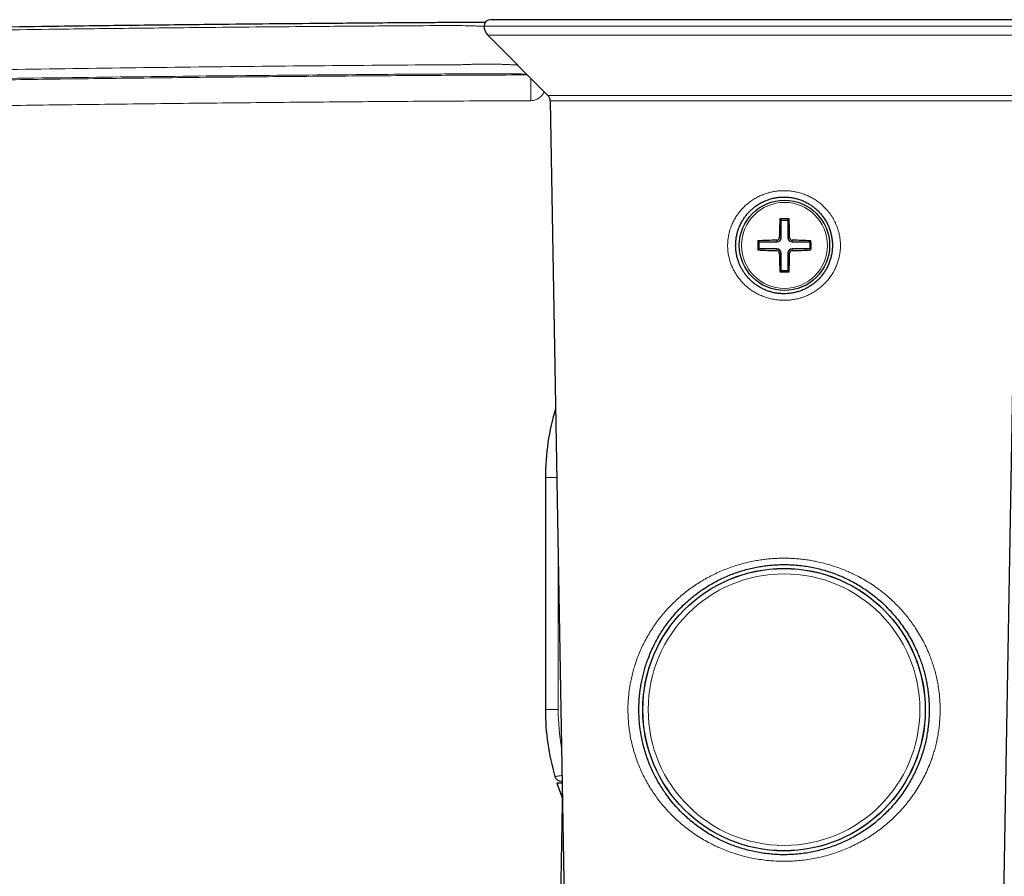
# Model space of a CAD drawing. Header units: millimetres. Extents: x 8 to 1465, y 12 to 1156.
# Tile 9 of 166: x 566 to 642, y 97 to 163. Entities that reach past the tile are written whole.
import ezdxf

# ---------------------------------------------------------------- set-up
doc = ezdxf.new("R2010")
doc.units = ezdxf.units.MM

msp = doc.modelspace()

# ---------------------------------------------------------------- linework, layer by layer
at = {"color": 252, "linetype": 'Continuous', "lineweight": 0}
for p, q in [((625.305, 162.785), (602.055, 162.785)), ((648.555, 162.785), (625.305, 162.785)), ((625.305, 162.077), (602.348, 162.077)), ((648.262, 162.077), (625.305, 162.077)), ((625.305, 157.418), (607.008, 157.418)), ((643.602, 157.418), (625.305, 157.418)), ((625.305, 157.004), (607.183, 157.004)), ((643.427, 157.004), (625.305, 157.004)), ((624.739, 146.048), (624.739, 146.182)), ((625.073, 146.382), (624.939, 146.382)), ((625.605, 146.382), (625.739, 146.382)), ((625.939, 146.048), (625.939, 146.182)), ((624.739, 145.516), (624.739, 145.382)), ((625.073, 145.182), (624.939, 145.182)), ((625.605, 145.182), (625.739, 145.182)), ((625.939, 145.516), (625.939, 145.382)), ((606.805, 127.785), (607.693, 127.785)), ((607.805, 109.785), (607.805, 121.385)), ((606.805, 109.785), (607.805, 109.785))]:
    msp.add_line(p, q, dxfattribs=at)
at = {"color": 7, "linetype": 'Continuous', "lineweight": 30}
for p, q in [((625.305, 163.285), (602.555, 163.285)), ((648.055, 163.285), (625.305, 163.285)), ((602.348, 162.077), (607.008, 157.418)), ((607.183, 157.004), (608.288, 93.738)), ((642.322, 93.738), (643.427, 157.004)), ((625.073, 147.748), (624.985, 147.837)), ((625.073, 146.382), (625.073, 147.748)), ((625.073, 147.748), (625.605, 147.748)), ((625.605, 147.748), (625.694, 147.837)), ((625.605, 147.748), (625.605, 146.382)), ((623.373, 146.048), (623.285, 146.137)), ((623.373, 146.048), (624.739, 146.048)), ((623.373, 145.516), (623.373, 146.048)), ((625.939, 146.048), (627.305, 146.048)), ((627.305, 146.048), (627.394, 146.137)), ((627.305, 146.048), (627.305, 145.516)), ((623.373, 145.516), (623.285, 145.428)), ((624.739, 145.516), (623.373, 145.516)), ((625.073, 143.816), (625.073, 145.182)), ((625.605, 145.182), (625.605, 143.816)), ((627.305, 145.516), (625.939, 145.516)), ((627.305, 145.516), (627.394, 145.428)), ((625.073, 143.816), (624.985, 143.728)), ((625.605, 143.816), (625.073, 143.816)), ((625.605, 143.816), (625.694, 143.728)), ((606.805, 127.785), (606.805, 109.785))]:
    msp.add_line(p, q, dxfattribs=at)
for centre, radius in [((625.339, 145.782), 3.5), ((625.305, 109.785), 10.95), ((625.305, 109.785), 10.945)]:
    msp.add_circle(centre, radius, dxfattribs=at)
at = {"color": 252, "linetype": 'Continuous', "lineweight": 0}
for centre, radius in [((625.339, 145.782), 3.333), ((625.305, 109.785), 10.945), ((625.305, 109.785), 10.94), ((625.305, 109.785), 10.527)]:
    msp.add_circle(centre, radius, dxfattribs=at)
at = {"color": 7, "linetype": 'Continuous', "lineweight": 30}
for centre, radius, start, end in [((602.555, 162.785), 0.5, 90, 180), ((603.055, 162.785), 1, 180, 225), ((606.583, 156.993), 0.6, 1, 45), ((662.784, 145.925), 37.847, 177.1044, 179.30745), ((625.339, 106.68), 41.158, 89.50658, 90.49342), ((587.895, 145.925), 37.847, 0.69255, 2.8956), ((664.441, 145.782), 41.158, 179.50658, 180.49342), ((625.197, 108.338), 37.847, 90.69255, 92.8956), ((624.739, 146.382), 0.334, 270, 0), ((625.939, 146.382), 0.334, 180, 270), ((625.482, 108.338), 37.847, 87.1044, 89.30745), ((586.237, 145.782), 41.158, 359.50658, 0.49342), ((625.197, 183.227), 37.847, 267.1044, 269.30745), ((624.739, 145.182), 0.334, 0, 90), ((662.784, 145.64), 37.847, 180.69255, 182.8956), ((625.939, 145.182), 0.334, 90, 180), ((587.895, 145.64), 37.847, 357.1044, 359.30745), ((625.482, 183.227), 37.847, 270.69255, 272.8956), ((625.339, 184.885), 41.158, 269.50658, 270.49342), ((625.305, 127.785), 18.5, 163.14564, 180), ((625.305, 109.785), 18.5, 180, 196.27767), ((608.026, 104.739), 0.5, 196.27767, 270), ((625.305, 109.785), 18.5, 197.92985, 201.66541)]:
    msp.add_arc(centre, radius, start, end, dxfattribs=at)
at = {"color": 252, "linetype": 'Continuous', "lineweight": 0}
msp.add_arc((625.305, 109.785), 17.5, 180, 189.78115, dxfattribs=at)
for points, knots in [([(521.979, 161.676), (522.191, 161.685), (522.615, 161.702), (523.463, 161.721), (525.786, 161.775), (531.27, 161.9), (539.705, 162.077), (549.541, 162.259), (559.093, 162.414), (567.334, 162.53), (574.552, 162.619), (581.442, 162.693), (588.112, 162.754), (593.95, 162.799), (597.289, 162.818), (599.042, 162.83), (599.822, 162.832), (600.472, 162.821), (600.927, 162.807), (601.186, 162.799), (601.386, 162.795), (601.59, 162.794), (601.797, 162.793), (601.954, 162.792), (602.041, 162.791), (602.059, 162.791)], [0, 0, 0, 0, 0.00794, 0.015882, 0.031765, 0.094964, 0.221356, 0.34775, 0.463438, 0.579128, 0.656457, 0.733786, 0.837167, 0.906274, 0.952469, 0.962202, 0.971935, 0.981673, 0.986544, 0.988981, 0.991418, 0.994033, 0.996648, 0.999284, 1, 1, 1, 1]), ([(604.659, 159.766), (604.623, 159.769), (604.537, 159.774), (604.391, 159.782), (604.223, 159.79), (604.047, 159.799), (603.865, 159.806), (603.675, 159.814), (603.482, 159.82), (603.26, 159.827), (603.009, 159.833), (602.713, 159.841), (602.401, 159.846), (602.09, 159.847), (601.805, 159.845), (601.549, 159.841), (601.259, 159.834), (600.921, 159.817), (600.506, 159.797), (600.063, 159.794), (599.48, 159.792), (597.652, 159.779), (592.727, 159.745), (584.816, 159.673), (575.056, 159.562), (565.296, 159.428), (555.313, 159.267), (545.108, 159.078), (536.471, 158.896), (530.465, 158.759), (527.093, 158.677), (524.985, 158.627), (523.3, 158.583), (522.457, 158.565), (522.036, 158.556)], [0, 0, 0, 0, 0.001924, 0.004659, 0.00742, 0.010182, 0.012971, 0.015761, 0.018565, 0.021269, 0.025015, 0.028762, 0.0329, 0.037037, 0.040512, 0.043486, 0.04646, 0.051123, 0.055787, 0.061444, 0.067103, 0.076796, 0.12742, 0.244813, 0.362207, 0.479603, 0.596999, 0.722432, 0.847865, 0.908732, 0.939165, 0.969599, 0.984799, 1, 1, 1, 1]), ([(522.041, 157.893), (522.884, 157.913), (524.57, 157.954), (527.1, 158.013), (530.473, 158.091), (536.478, 158.223), (545.115, 158.398), (555.32, 158.579), (565.302, 158.733), (575.062, 158.86), (584.823, 158.965), (592.732, 159.032), (597.867, 159.067), (599.868, 159.079), (600.588, 159.083), (600.949, 159.085), (601.31, 159.087), (601.68, 159.088), (602.042, 159.089), (602.392, 159.089), (602.69, 159.089), (602.95, 159.089), (603.215, 159.088), (603.508, 159.088), (603.823, 159.086), (604.119, 159.084), (604.387, 159.082), (604.626, 159.079), (604.837, 159.076), (605.023, 159.072), (605.177, 159.068), (605.291, 159.065), (605.342, 159.063), (605.364, 159.062)], [0, 0, 0, 0, 0.029716, 0.059431, 0.089147, 0.148579, 0.271036, 0.393494, 0.508114, 0.622734, 0.737357, 0.85198, 0.901352, 0.918259, 0.922485, 0.926714, 0.930979, 0.935267, 0.939974, 0.944153, 0.948332, 0.95137, 0.954408, 0.959115, 0.963857, 0.968706, 0.97359, 0.97824, 0.98292, 0.987688, 0.992485, 0.996875, 1, 1, 1, 1]), ([(605.422, 159.003), (603.193, 158.992), (598.647, 158.969), (591.784, 158.92), (584.835, 158.86), (577.886, 158.788), (570.937, 158.705), (563.987, 158.61), (557.038, 158.505), (550.089, 158.388), (543.14, 158.259), (536.192, 158.119), (529.244, 157.969), (524.612, 157.859), (522.297, 157.804)], [0, 0, 0, 0, 0.080433, 0.164017, 0.2476, 0.331189, 0.414777, 0.498365, 0.581969, 0.665572, 0.749175, 0.832783, 0.916392, 1, 1, 1, 1]), ([(605.682, 157.005), (605.681, 157.135), (605.68, 157.395), (605.679, 157.769), (605.679, 158.116), (605.679, 158.417), (605.679, 158.632), (605.679, 158.718), (605.68, 158.746)], [0, 0, 0, 0, 0.183054, 0.366108, 0.549162, 0.732217, 0.915271, 1, 1, 1, 1]), ([(605.682, 157.005), (605.755, 157.01), (605.901, 157.02), (606.087, 157.084), (606.24, 157.164), (606.366, 157.253), (606.497, 157.37), (606.626, 157.515), (606.697, 157.634), (606.732, 157.693)], [0, 0, 0, 0, 0.16699, 0.331971, 0.44433, 0.560748, 0.682945, 0.84422, 1, 1, 1, 1]), ([(522.287, 155.805), (524.602, 155.86), (529.232, 155.969), (536.179, 156.12), (543.126, 156.26), (550.074, 156.388), (557.023, 156.505), (563.972, 156.611), (570.923, 156.705), (577.874, 156.788), (584.825, 156.86), (591.777, 156.92), (598.729, 156.97), (603.364, 156.993), (605.682, 157.005)], [0, 0, 0, 0, 0.083321, 0.166642, 0.249963, 0.333289, 0.416615, 0.499941, 0.583281, 0.666622, 0.749963, 0.833308, 0.916654, 1, 1, 1, 1]), ([(628.397, 142.771), (628.313, 142.693), (628.143, 142.535), (627.864, 142.324), (627.569, 142.134), (627.275, 141.977), (626.986, 141.849), (626.709, 141.747), (626.428, 141.665), (626.139, 141.6), (625.823, 141.552), (625.482, 141.524), (625.119, 141.525), (624.755, 141.554), (624.396, 141.614), (624.047, 141.701), (623.71, 141.814), (623.379, 141.955), (623.062, 142.122), (622.759, 142.315), (622.474, 142.53), (622.205, 142.771), (621.983, 143.007), (621.789, 143.244), (621.623, 143.477), (621.465, 143.735), (621.327, 144.003), (621.205, 144.288), (621.104, 144.583), (621.026, 144.885), (620.975, 145.166), (620.945, 145.432), (620.93, 145.713), (620.936, 146.029), (620.972, 146.377), (621.038, 146.721), (621.12, 147.016), (621.207, 147.262), (621.307, 147.503), (621.443, 147.777), (621.61, 148.053), (621.787, 148.305), (621.974, 148.533), (622.186, 148.759), (622.416, 148.97), (622.672, 149.174), (622.956, 149.366), (623.269, 149.542), (623.598, 149.694), (623.905, 149.806), (624.2, 149.891), (624.481, 149.953), (624.782, 149.999), (625.083, 150.024), (625.402, 150.029), (625.738, 150.01), (626.091, 149.961), (626.443, 149.884), (626.785, 149.78), (627.116, 149.649), (627.433, 149.494), (627.739, 149.312), (628.024, 149.11), (628.279, 148.896), (628.504, 148.678), (628.694, 148.465), (628.86, 148.254), (629.004, 148.046), (629.137, 147.827), (629.254, 147.604), (629.356, 147.381), (629.441, 147.16), (629.513, 146.937), (629.58, 146.681), (629.634, 146.398), (629.669, 146.089), (629.68, 145.805), (629.673, 145.539), (629.648, 145.259), (629.598, 144.947), (629.514, 144.608), (629.401, 144.276), (629.259, 143.951), (629.088, 143.635), (628.886, 143.33), (628.658, 143.038), (628.484, 142.86), (628.397, 142.771)], [0, 0, 0, 0, 0.012779, 0.025742, 0.038727, 0.05169, 0.062658, 0.073627, 0.084336, 0.095046, 0.106308, 0.119558, 0.132809, 0.146243, 0.159867, 0.172879, 0.185975, 0.199203, 0.212609, 0.225726, 0.238929, 0.252268, 0.265792, 0.274888, 0.286168, 0.297448, 0.308479, 0.319511, 0.331725, 0.342848, 0.35397, 0.363167, 0.372363, 0.385062, 0.397978, 0.410918, 0.423835, 0.431822, 0.439809, 0.452787, 0.465766, 0.475617, 0.487045, 0.498576, 0.510107, 0.521742, 0.534964, 0.548185, 0.561587, 0.575175, 0.584287, 0.595582, 0.606877, 0.617914, 0.628951, 0.641962, 0.65506, 0.668258, 0.681661, 0.694615, 0.707652, 0.720785, 0.734115, 0.746493, 0.75775, 0.769006, 0.778295, 0.787585, 0.797153, 0.806721, 0.815574, 0.824428, 0.832964, 0.8415, 0.853668, 0.86475, 0.875833, 0.884995, 0.894158, 0.906846, 0.919747, 0.932672, 0.945574, 0.958937, 0.972439, 0.986148, 1, 1, 1, 1]), ([(634.12, 101.725), (633.991, 101.595), (633.733, 101.336), (633.328, 100.973), (632.909, 100.629), (632.478, 100.307), (632.027, 100), (631.559, 99.711), (631.072, 99.441), (630.568, 99.19), (630.046, 98.96), (629.514, 98.755), (628.974, 98.574), (628.428, 98.419), (627.87, 98.288), (627.302, 98.182), (626.724, 98.102), (626.144, 98.049), (625.564, 98.024), (624.984, 98.026), (624.403, 98.054), (623.822, 98.11), (623.243, 98.193), (622.725, 98.292), (622.269, 98.399), (621.825, 98.518), (621.344, 98.669), (620.828, 98.855), (620.365, 99.046), (619.952, 99.235), (619.533, 99.444), (619.072, 99.698), (618.576, 100.003), (618.098, 100.33), (617.636, 100.68), (617.191, 101.051), (616.784, 101.426), (616.415, 101.797), (616.081, 102.164), (615.76, 102.546), (615.455, 102.943), (615.165, 103.355), (614.891, 103.783), (614.634, 104.226), (614.394, 104.684), (614.173, 105.157), (613.973, 105.643), (613.792, 106.145), (613.633, 106.661), (613.496, 107.191), (613.387, 107.721), (613.303, 108.249), (613.245, 108.774), (613.211, 109.305), (613.201, 109.842), (613.217, 110.381), (613.248, 110.784), (613.285, 111.124), (613.321, 111.403), (613.383, 111.791), (613.466, 112.213), (613.575, 112.669), (613.692, 113.079), (613.81, 113.447), (613.948, 113.833), (614.122, 114.269), (614.34, 114.75), (614.58, 115.22), (614.84, 115.678), (615.121, 116.126), (615.423, 116.56), (615.744, 116.981), (616.076, 117.378), (616.416, 117.75), (616.762, 118.1), (617.125, 118.437), (617.504, 118.76), (617.9, 119.071), (618.311, 119.367), (618.739, 119.648), (619.179, 119.912), (619.632, 120.157), (620.095, 120.384), (620.574, 120.594), (621.066, 120.785), (621.573, 120.957), (622.093, 121.108), (622.625, 121.238), (623.119, 121.336), (623.573, 121.407), (623.981, 121.458), (624.393, 121.495), (624.808, 121.518), (625.224, 121.528), (625.644, 121.524), (626.065, 121.505), (626.488, 121.472), (626.905, 121.425), (627.316, 121.365), (627.766, 121.283), (628.258, 121.174), (628.788, 121.032), (629.266, 120.881), (629.694, 120.727), (630.078, 120.575), (630.461, 120.408), (630.883, 120.206), (631.337, 119.966), (631.817, 119.683), (632.244, 119.404), (632.62, 119.137), (632.965, 118.873), (633.315, 118.585), (633.666, 118.271), (634.006, 117.943), (634.332, 117.602), (634.646, 117.247), (634.946, 116.879), (635.232, 116.497), (635.525, 116.07), (635.82, 115.596), (636.111, 115.069), (636.377, 114.524), (636.59, 114.021), (636.759, 113.567), (636.891, 113.167), (637.015, 112.743), (637.126, 112.294), (637.223, 111.819), (637.301, 111.334), (637.358, 110.842), (637.394, 110.342), (637.408, 109.842), (637.4, 109.343), (637.371, 108.848), (637.32, 108.353), (637.247, 107.86), (637.153, 107.37), (637.046, 106.919), (636.93, 106.505), (636.81, 106.127), (636.656, 105.693), (636.46, 105.208), (636.212, 104.674), (635.938, 104.155), (635.633, 103.642), (635.298, 103.138), (634.931, 102.647), (634.541, 102.173), (634.26, 101.874), (634.12, 101.725)], [0, 0, 0, 0, 0.007567, 0.015135, 0.022471, 0.02985, 0.037229, 0.044693, 0.052157, 0.059711, 0.067265, 0.074872, 0.082267, 0.089667, 0.097062, 0.104564, 0.112071, 0.119573, 0.126987, 0.134407, 0.141821, 0.149351, 0.156888, 0.164418, 0.169777, 0.175135, 0.182347, 0.189563, 0.196775, 0.202234, 0.207692, 0.215561, 0.22343, 0.231317, 0.239203, 0.247197, 0.255191, 0.262027, 0.268893, 0.275759, 0.282685, 0.289611, 0.296599, 0.303586, 0.31061, 0.317664, 0.324722, 0.331775, 0.338929, 0.346088, 0.35324, 0.360018, 0.366803, 0.37358, 0.380495, 0.387417, 0.394333, 0.396092, 0.400669, 0.405246, 0.411408, 0.417575, 0.423738, 0.428402, 0.433065, 0.440233, 0.447446, 0.454659, 0.461951, 0.469243, 0.476611, 0.483978, 0.491386, 0.498201, 0.505047, 0.511892, 0.518796, 0.5257, 0.532665, 0.539629, 0.546629, 0.553505, 0.560425, 0.567345, 0.574351, 0.581358, 0.588456, 0.595554, 0.602705, 0.608002, 0.6133, 0.618596, 0.623931, 0.629269, 0.634604, 0.640043, 0.645484, 0.650924, 0.656227, 0.66153, 0.668671, 0.675817, 0.682959, 0.688369, 0.693779, 0.699391, 0.705003, 0.712549, 0.720099, 0.727646, 0.733352, 0.739059, 0.745565, 0.752099, 0.758632, 0.765214, 0.771796, 0.778427, 0.785057, 0.791715, 0.799991, 0.808266, 0.816571, 0.824876, 0.830506, 0.836138, 0.841767, 0.848112, 0.85446, 0.860804, 0.867246, 0.873693, 0.880135, 0.886488, 0.892847, 0.899201, 0.905662, 0.912129, 0.918591, 0.923823, 0.929057, 0.93429, 0.942183, 0.950078, 0.958101, 0.966124, 0.97456, 0.983029, 0.991498, 1, 1, 1, 1]), ([(608.097, 104.675), (608.059, 104.67), (607.975, 104.658), (607.858, 104.642), (607.749, 104.627), (607.66, 104.615), (607.596, 104.606), (607.554, 104.6), (607.549, 104.599), (607.547, 104.599)], [0, 0, 0, 0, 0.114675, 0.260661, 0.410562, 0.555467, 0.704283, 0.850118, 1, 1, 1, 1])]:
    msp.add_open_spline(points, degree=3, knots=knots, dxfattribs=at)
at = {"color": 7, "linetype": 'Continuous', "lineweight": 30}
for points, knots in [([(602.153, 163.074), (602.139, 163.073), (602.03, 163.073), (601.838, 163.073), (601.578, 163.072), (601.287, 163.071), (600.949, 163.069), (600.438, 163.066), (599.798, 163.063), (599.029, 163.058), (597.282, 163.047), (593.947, 163.024), (588.107, 162.978), (581.437, 162.914), (574.547, 162.837), (567.328, 162.745), (559.086, 162.625), (549.533, 162.464), (539.696, 162.277), (531.261, 162.096), (525.778, 161.968), (523.458, 161.913), (522.614, 161.892), (522.192, 161.882), (521.981, 161.877)], [0, 0, 0, 0, 0.000543, 0.004276, 0.007357, 0.010449, 0.01523, 0.020014, 0.029591, 0.039185, 0.04878, 0.094925, 0.163953, 0.267216, 0.344456, 0.421697, 0.537253, 0.652809, 0.779056, 0.905304, 0.968428, 0.984214, 0.992106, 1, 1, 1, 1]), ([(627.957, 143.133), (627.969, 143.146), (628.054, 143.231), (628.202, 143.397), (628.389, 143.643), (628.556, 143.906), (628.682, 144.148), (628.775, 144.359), (628.856, 144.571), (628.935, 144.826), (628.996, 145.102), (629.037, 145.382), (629.057, 145.668), (629.054, 145.982), (629.024, 146.297), (628.968, 146.61), (628.884, 146.917), (628.776, 147.217), (628.64, 147.509), (628.481, 147.786), (628.302, 148.045), (628.104, 148.287), (627.884, 148.513), (627.648, 148.718), (627.399, 148.9), (627.14, 149.06), (626.865, 149.199), (626.581, 149.315), (626.288, 149.408), (625.99, 149.476), (625.684, 149.52), (625.374, 149.538), (625.062, 149.531), (624.752, 149.498), (624.442, 149.439), (624.139, 149.353), (623.847, 149.244), (623.566, 149.112), (623.295, 148.955), (623.049, 148.785), (622.828, 148.605), (622.632, 148.419), (622.449, 148.22), (622.274, 147.999), (622.11, 147.755), (621.96, 147.489), (621.831, 147.209), (621.727, 146.92), (621.646, 146.623), (621.589, 146.322), (621.558, 146.013), (621.551, 145.702), (621.572, 145.388), (621.618, 145.077), (621.691, 144.768), (621.782, 144.49), (621.883, 144.245), (621.987, 144.032), (622.112, 143.813), (622.26, 143.59), (622.438, 143.361), (622.641, 143.14), (622.868, 142.929), (623.114, 142.735), (623.375, 142.564), (623.647, 142.416), (623.926, 142.293), (624.219, 142.191), (624.519, 142.113), (624.825, 142.061), (625.135, 142.034), (625.449, 142.033), (625.764, 142.058), (626.075, 142.11), (626.383, 142.188), (626.685, 142.293), (626.939, 142.406), (627.145, 142.515), (627.339, 142.631), (627.557, 142.781), (627.774, 142.957), (627.902, 143.08), (627.957, 143.133)], [0, 0, 0, 0, 0.0022911, 0.0153022, 0.0283998, 0.0416322, 0.0550506, 0.0630174, 0.0709843, 0.0839278, 0.0968711, 0.1066983, 0.1198826, 0.1330669, 0.1464537, 0.1600493, 0.1734088, 0.1868677, 0.2006349, 0.2145065, 0.2277247, 0.240943, 0.2544832, 0.268119, 0.2809849, 0.2939835, 0.3069818, 0.3202322, 0.3330611, 0.3460321, 0.3590028, 0.3722428, 0.3853026, 0.39846, 0.4117677, 0.4252803, 0.4384015, 0.4515231, 0.4648312, 0.4783299, 0.4897761, 0.5013243, 0.5128725, 0.5245247, 0.5374216, 0.5504515, 0.5634812, 0.5767631, 0.5896243, 0.6026277, 0.6156308, 0.6289037, 0.6421234, 0.6553433, 0.6687663, 0.6823983, 0.6923743, 0.7024532, 0.7125323, 0.7245092, 0.7364862, 0.7496223, 0.7627584, 0.7760741, 0.7895762, 0.8024583, 0.8154771, 0.8284957, 0.8417736, 0.8547745, 0.8678692, 0.8811101, 0.8945515, 0.9078371, 0.9211228, 0.9347654, 0.9485127, 0.9564617, 0.9644108, 0.9773128, 0.9902149, 1, 1, 1, 1]), ([(624.739, 146.182), (624.762, 146.185), (624.807, 146.19), (624.866, 146.225), (624.911, 146.276), (624.935, 146.331), (624.938, 146.368), (624.939, 146.382)], [0, 0, 0, 0, 0.21662, 0.433363, 0.64714, 0.85983, 1, 1, 1, 1]), ([(625.739, 146.382), (625.742, 146.36), (625.747, 146.315), (625.782, 146.255), (625.833, 146.21), (625.888, 146.186), (625.925, 146.183), (625.939, 146.182)], [0, 0, 0, 0, 0.21662, 0.433363, 0.64714, 0.85983, 1, 1, 1, 1]), ([(624.939, 145.182), (624.937, 145.205), (624.932, 145.25), (624.897, 145.31), (624.846, 145.355), (624.79, 145.378), (624.754, 145.381), (624.739, 145.382)], [0, 0, 0, 0, 0.21662, 0.433363, 0.64714, 0.85983, 1, 1, 1, 1]), ([(625.939, 145.382), (625.917, 145.38), (625.872, 145.375), (625.812, 145.34), (625.767, 145.289), (625.743, 145.233), (625.74, 145.197), (625.739, 145.182)], [0, 0, 0, 0, 0.21662, 0.433363, 0.64714, 0.85983, 1, 1, 1, 1]), ([(633.499, 102.076), (633.629, 102.219), (633.89, 102.505), (634.253, 102.958), (634.594, 103.429), (634.899, 103.901), (635.171, 104.37), (635.412, 104.834), (635.634, 105.316), (635.836, 105.816), (636.017, 106.333), (636.137, 106.738), (636.236, 107.12), (636.319, 107.477), (636.406, 107.942), (636.474, 108.414), (636.522, 108.89), (636.55, 109.368), (636.558, 109.845), (636.545, 110.322), (636.512, 110.796), (636.459, 111.267), (636.387, 111.733), (636.297, 112.192), (636.19, 112.637), (636.068, 113.068), (635.932, 113.486), (635.78, 113.895), (635.594, 114.344), (635.366, 114.829), (635.091, 115.345), (634.788, 115.846), (634.459, 116.332), (634.104, 116.802), (633.722, 117.257), (633.313, 117.693), (632.877, 118.112), (632.442, 118.487), (632.01, 118.823), (631.587, 119.121), (631.148, 119.402), (630.694, 119.664), (630.224, 119.906), (629.751, 120.123), (629.275, 120.315), (628.797, 120.482), (628.308, 120.629), (627.811, 120.755), (627.307, 120.859), (626.779, 120.942), (626.229, 121.001), (625.657, 121.034), (625.126, 121.037), (624.639, 121.018), (624.195, 120.982), (623.754, 120.93), (623.298, 120.857), (622.83, 120.762), (622.35, 120.643), (621.879, 120.504), (621.411, 120.343), (620.947, 120.16), (620.489, 119.955), (620.042, 119.732), (619.615, 119.494), (619.207, 119.242), (618.817, 118.979), (618.44, 118.701), (618.032, 118.373), (617.6, 117.99), (617.151, 117.544), (616.76, 117.11), (616.422, 116.693), (616.13, 116.3), (615.854, 115.894), (615.593, 115.47), (615.348, 115.029), (615.12, 114.571), (614.911, 114.099), (614.733, 113.641), (614.583, 113.198), (614.457, 112.775), (614.347, 112.342), (614.253, 111.903), (614.177, 111.457), (614.116, 110.986), (614.073, 110.489), (614.052, 109.968), (614.056, 109.483), (614.077, 109.037), (614.112, 108.631), (614.161, 108.227), (614.23, 107.789), (614.324, 107.321), (614.447, 106.824), (614.593, 106.333), (614.762, 105.849), (614.952, 105.372), (615.158, 104.917), (615.379, 104.483), (615.611, 104.069), (615.86, 103.667), (616.156, 103.23), (616.508, 102.762), (616.922, 102.272), (617.34, 101.832), (617.757, 101.437), (618.167, 101.083), (618.597, 100.748), (619.044, 100.433), (619.508, 100.138), (619.973, 99.874), (620.437, 99.638), (620.899, 99.43), (621.373, 99.24), (621.859, 99.072), (622.353, 98.925), (622.859, 98.799), (623.375, 98.697), (623.901, 98.618), (624.437, 98.564), (624.981, 98.535), (625.532, 98.532), (626.077, 98.557), (626.613, 98.607), (627.14, 98.681), (627.665, 98.78), (628.187, 98.906), (628.706, 99.056), (629.209, 99.229), (629.697, 99.423), (630.169, 99.636), (630.627, 99.869), (631.077, 100.124), (631.518, 100.401), (631.948, 100.701), (632.362, 101.018), (632.759, 101.353), (633.14, 101.704), (633.379, 101.952), (633.499, 102.076)], [0, 0, 0, 0, 0.008507, 0.017023, 0.025539, 0.034045, 0.041583, 0.049125, 0.056662, 0.064377, 0.072097, 0.07981, 0.082037, 0.088508, 0.095002, 0.101505, 0.108006, 0.114495, 0.120962, 0.127416, 0.133889, 0.140375, 0.146864, 0.153344, 0.159802, 0.166029, 0.172262, 0.178496, 0.184725, 0.193264, 0.20181, 0.21035, 0.219062, 0.227778, 0.23649, 0.245391, 0.254298, 0.263198, 0.270695, 0.278209, 0.285731, 0.293251, 0.30076, 0.308253, 0.31529, 0.322346, 0.329412, 0.336476, 0.343528, 0.350561, 0.358319, 0.366085, 0.373843, 0.379882, 0.385928, 0.391974, 0.398013, 0.4048, 0.411597, 0.418394, 0.425183, 0.432258, 0.439341, 0.446426, 0.453502, 0.46031, 0.467125, 0.47394, 0.480749, 0.490073, 0.499403, 0.508728, 0.515967, 0.523212, 0.530457, 0.537696, 0.545148, 0.552608, 0.560067, 0.567517, 0.573742, 0.579983, 0.58623, 0.592474, 0.598708, 0.604928, 0.61201, 0.6191, 0.626181, 0.631712, 0.637249, 0.642787, 0.648318, 0.655398, 0.662484, 0.669565, 0.676844, 0.684128, 0.691408, 0.698279, 0.705157, 0.712035, 0.718907, 0.728315, 0.73773, 0.747139, 0.75502, 0.76292, 0.770827, 0.778733, 0.786628, 0.794506, 0.801623, 0.80876, 0.815904, 0.823046, 0.830178, 0.837292, 0.844527, 0.851769, 0.859004, 0.866469, 0.87394, 0.881404, 0.888636, 0.895874, 0.903106, 0.910553, 0.918006, 0.925454, 0.932735, 0.940024, 0.947314, 0.954596, 0.962154, 0.969721, 0.977288, 0.984847, 0.992424, 1, 1, 1, 1]), ([(608.107, 104.089), (608.091, 104.089), (608.031, 104.089), (607.939, 104.089), (607.839, 104.089), (607.764, 104.089), (607.724, 104.089), (607.706, 104.089), (607.704, 104.089), (607.703, 104.089)], [0, 0, 0, 0, 0.062212, 0.243459, 0.429789, 0.611094, 0.797973, 0.89851, 1, 1, 1, 1]), ([(608.026, 104.239), (608.028, 104.239), (608.03, 104.239), (608.052, 104.239), (608.077, 104.239), (608.099, 104.239), (608.104, 104.239)], [0, 0, 0, 0, 0.297163, 0.594345, 0.891265, 1, 1, 1, 1]), ([(608.121, 103.258), (608.121, 103.219), (608.118, 103.091), (608.115, 102.863), (608.109, 102.567), (608.104, 102.243), (608.098, 101.891), (608.091, 101.518), (608.085, 101.127), (608.078, 100.717), (608.07, 100.283), (608.062, 99.825), (608.054, 99.331), (608.045, 98.801), (608.035, 98.235), (608.025, 97.641), (608.014, 97.02), (608.003, 96.372), (607.99, 95.655), (607.977, 94.865), (607.962, 94.029), (607.952, 93.469), (607.948, 93.198)], [0, 0, 0, 0, 0.0117292, 0.0383316, 0.0677491, 0.099975, 0.1350018, 0.1728215, 0.2110302, 0.2517061, 0.2948408, 0.3404254, 0.3884506, 0.4420423, 0.4983557, 0.5573778, 0.619095, 0.683493, 0.7505568, 0.8329975, 0.9190932, 1, 1, 1, 1])]:
    msp.add_open_spline(points, degree=3, knots=knots, dxfattribs=at)

doc.saveas('drawing.dxf')
